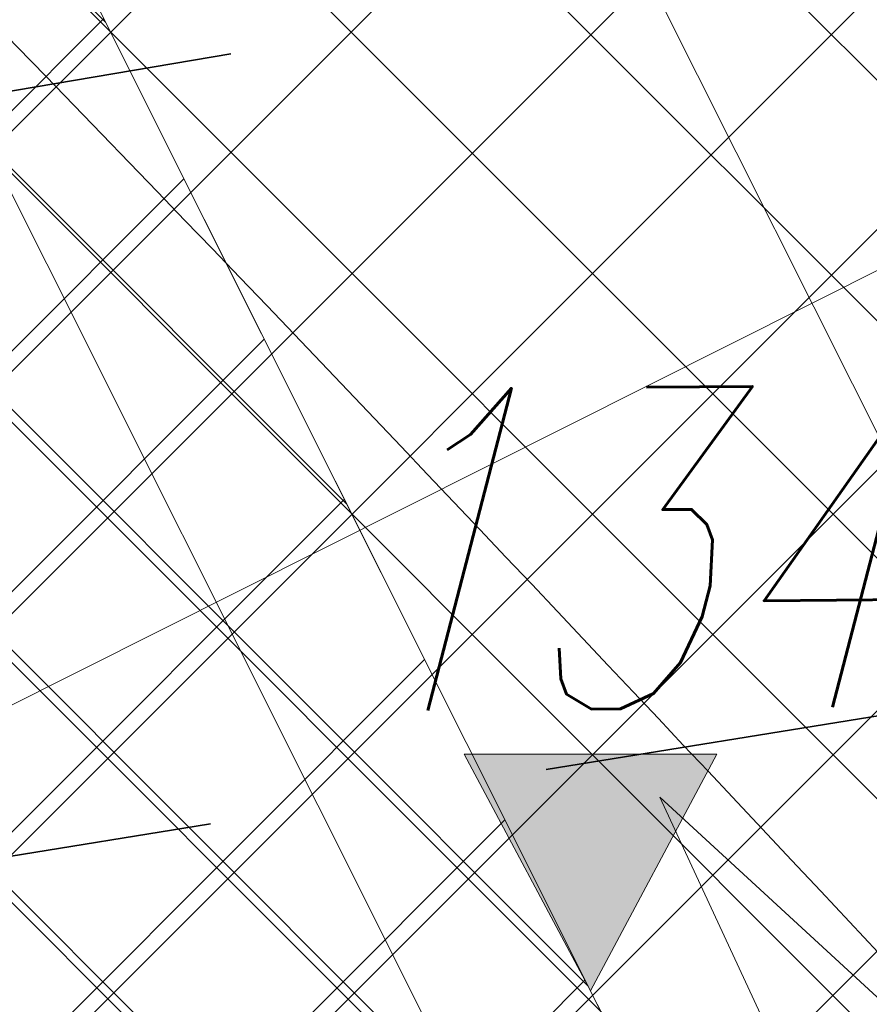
# Model space of a CAD drawing. Header units: metres. Extents: x 7472034 to 8439876, y 5890181 to 5961460.
# Tile 95 of 202: x 8439504.08 to 8439505.67, y 5890389.58 to 5890391.42. Entities that reach past the tile are written whole.
import ezdxf

# ---------------------------------------------------------------- set-up
doc = ezdxf.new("R2010")
doc.units = ezdxf.units.M
doc.header["$MEASUREMENT"] = 0
for name, pattern in [('$0$L218_500', [1, 0.5, -0.5]), ('ACAD_ISO03W100', [30, 12, -18]), ('CENTER', [2, 1.25, -0.25, 0.25, -0.25]), ('DASHDOTX2', [2, 1, -0.5, 0, -0.5]), ('DASHED', [19.049999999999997, 12.7, -6.349999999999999]), ('HIDDEN', [0.375, 0.25, -0.125])]:
    doc.linetypes.add(name, pattern=pattern)
doc.layers.get('0').update_dxf_attribs({"linetype": 'CONTINUOUS', "lineweight": 5})
doc.layers.get('Defpoints').update_dxf_attribs({"linetype": 'CONTINUOUS'})
for name, color, linetype, lineweight in [('### Krawężnik', 6, 'CONTINUOUS', 35), ('### rzędne', 172, 'CONTINUOUS', 35), ('_a_widok', 7, 'CONTINUOUS', 5), ('a___ogony', 7, 'CONTINUOUS', 5), ('a_opisy', 7, 'CONTINUOUS', 18), ('E_Kable_ziemia2', 10, 'DASHED', 35), ('E_Kanal_sterownicze', 10, 'DASHDOTX2', 35), ('KOLOR-OBIEKT', 21, 'CONTINUOUS', 13), ('T_strefa-8', 20, 'ACAD_ISO03W100', 50), ('ZAG-obrys 018 wymiary', 7, 'CONTINUOUS', 18), ('ZAG-OBRYS013', 7, 'CONTINUOUS', 13), ('ZAG-OPIS_020', 7, 'CONTINUOUS', 25)]:
    doc.layers.add(name, color=color, linetype=linetype, lineweight=lineweight)
doc.layers.add('100_rzut_wym_wew', color=7, linetype='CONTINUOUS')
doc.layers.add('2D - Ogólne', color=7, linetype='CONTINUOUS')
doc.layers.add('_IS_NO', color=11, linetype='CONTINUOUS', lineweight=20, plot=False)
doc.styles.add('DIM', font='simplex.shx', dxfattribs={"width": 0.8})
doc.styles.add('RS', font='Romans.shx', dxfattribs={"width": 0.7})
doc.styles.add('style2', font='romans.shx', dxfattribs={"width": 0.7, "oblique": 15})
doc.dimstyles.new('DIM-WEW_500', dxfattribs={"dimscale": 5, "dimtxt": 18, "dimasz": 10, "dimexe": 4, "dimexo": 8, "dimgap": 5, "dimtad": 1, "dimlfac": 0.01, "dimzin": 9, "dimdsep": 46, "dimtxsty": 'DIM', "dimblk": 'ARCHTICK', "dimcen": 5, "dimclrt": 112, "dimadec": 4, "dimazin": 2, "dimtfac": 4, "dimtmove": 0, "dimatfit": 3, "dimldrblk": 'ARCHTICK', "dimfxl": 0, "dimtolj": 1, "dimlwd": 13, "dimarcsym": 0})
pattern_1 = [(45, (967499.202946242, -71042.94610979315), (-0.2245064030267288, 0.2245064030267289), []), (135, (967499.202946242, -71042.94610979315), (-0.2245064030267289, -0.2245064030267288), [])]
pattern_2 = [(45, (967499.2092647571, -71042.97165620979), (-0.2245064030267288, 0.2245064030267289), []), (135, (967499.2092647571, -71042.97165620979), (-0.2245064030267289, -0.2245064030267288), [])]

# ---------------------------------------------------------------- blocks, each defined once
blk = doc.blocks.new('A$C7D7B3C0A')
at = {"layer": '2D - Ogólne', "linetype": 'HIDDEN', "lineweight": 15, "ltscale": 2, "flags": 128}
blk.add_lwpolyline([(1.862645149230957e-09, -2.980232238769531e-08), (3.725290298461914e-09, 9.999999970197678), (15.30000000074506, 9.999999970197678), (15.3000000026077, -2.793967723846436e-08)], close=True, dxfattribs=at)
blk.add_lwpolyline([(1.862645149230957e-09, -2.980232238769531e-08), (3.725290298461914e-09, 9.999999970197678), (15.30000000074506, 9.999999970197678), (15.3000000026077, -2.793967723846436e-08)], close=True, dxfattribs=at)
blk.add_lwpolyline([(1.862645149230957e-09, -2.980232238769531e-08), (3.725290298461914e-09, 9.999999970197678), (15.30000000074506, 9.999999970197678), (15.3000000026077, -2.793967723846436e-08)], close=True, dxfattribs=at)
blk.add_lwpolyline([(1.862645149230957e-09, -2.980232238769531e-08), (3.725290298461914e-09, 9.999999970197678), (15.30000000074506, 9.999999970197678), (15.3000000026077, -2.793967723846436e-08)], close=True, dxfattribs=at)
blk.add_lwpolyline([(1.862645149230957e-09, -2.980232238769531e-08), (3.725290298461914e-09, 9.999999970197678), (15.30000000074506, 9.999999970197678), (15.3000000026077, -2.793967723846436e-08)], close=True, dxfattribs=at)
blk.add_lwpolyline([(1.862645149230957e-09, -2.980232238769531e-08), (3.725290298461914e-09, 9.999999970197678), (15.30000000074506, 9.999999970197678), (15.3000000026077, -2.793967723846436e-08)], close=True, dxfattribs=at)
blk.add_lwpolyline([(1.862645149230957e-09, -2.980232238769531e-08), (3.725290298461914e-09, 9.999999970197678), (15.30000000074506, 9.999999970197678), (15.3000000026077, -2.793967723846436e-08)], close=True, dxfattribs=at)
blk.add_lwpolyline([(1.862645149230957e-09, -2.980232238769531e-08), (3.725290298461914e-09, 9.999999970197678), (15.30000000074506, 9.999999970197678), (15.3000000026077, -2.793967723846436e-08)], close=True, dxfattribs=at)
blk.add_lwpolyline([(1.862645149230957e-09, -2.980232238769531e-08), (3.725290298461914e-09, 9.999999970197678), (15.30000000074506, 9.999999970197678), (15.3000000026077, -2.793967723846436e-08)], close=True, dxfattribs=at)
at = {"layer": '2D - Ogólne', "linetype": 'ByBlock', "lineweight": 15, "ltscale": 2, "flags": 128}
for points in [[(8.127593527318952e-10, -2.991845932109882e-08), (2.794296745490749e-09, 9.999999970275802), (15.3000000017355, 9.999999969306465), (15.3000000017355, -2.701045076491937e-08)], [(0.3000000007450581, 0.2999999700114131), (0.3000000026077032, 9.699999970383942), (15.00000000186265, 9.69999996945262), (15.00000000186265, 0.2999999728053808)]]:
    blk.add_lwpolyline(points, close=True, dxfattribs=at)
blk = doc.blocks.new('_Oblique')
at = {"color": 0, "linetype": 'ByBlock', "lineweight": -2}
blk.add_line((-0.5, -0.5), (0.5, 0.5), dxfattribs=at)
blk = doc.blocks.new('*D74')
at = {"layer": 'Defpoints', "color": 0, "linetype": 'Continuous', "lineweight": 60}
for p in [(8439513.6523426, 5890394.95090656), (8439515.034874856, 5890392.196414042, -6.635853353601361e-07), (8439505.357943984, 5890385.161581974, -6.635853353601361e-07)]:
    blk.add_point(p, dxfattribs=at)
at = {"layer": 'ZAG-obrys 018 wymiary', "color": 0, "linetype": 'Continuous', "lineweight": -2}
for p, q in [((8439514.67600672, 5890392.911406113), (8439513.472908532, 5890395.308402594)), ((8439504.999075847, 5890385.876574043), (8439502.92285878, 5890390.013131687))]:
    blk.add_line(p, q, dxfattribs=at)
at = {"layer": 'ZAG-obrys 018 wymiary', "color": 0, "linetype": 'Continuous', "lineweight": 13}
blk.add_line((8439503.102292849, 5890389.655635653), (8439513.6523426, 5890394.95090656), dxfattribs=at)
at = {"layer": 'ZAG-obrys 018 wymiary', "color": 0, "linetype": 'Continuous', "lineweight": 13, "xscale": 0.3, "yscale": 0.3, "zscale": 0.3}
for p, rotation in [((8439513.6523426, 5890394.95090656), 26.6529462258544), ((8439503.102292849, 5890389.655635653), 206.6529462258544)]:
    blk.add_blockref('_Oblique', p, dxfattribs=dict(at, rotation=rotation))
at = {"layer": 'ZAG-obrys 018 wymiary', "color": 112, "linetype": 'Continuous', "lineweight": 25, "insert": (8439507.694868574, 5890392.632072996), "char_height": 0.8, "attachment_point": 5, "rotation": 26.652946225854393, "style": 'RS'}
blk.add_mtext('\\A1;11.8', dxfattribs=at)
blk = doc.blocks.new('_ArchTick')
at = {"layer": '100_rzut_wym_wew', "color": 0, "linetype": 'Continuous', "const_width": 0.15}
blk.add_lwpolyline([(-0.5, -0.5), (0.5, 0.5)], dxfattribs=at)
blk = doc.blocks.new('*D76')
at = {"layer": 'Defpoints', "color": 0, "linetype": 'Continuous', "lineweight": 60}
for p in [(8439504.5437122, 5890392.911758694), (8439500.275404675, 5890390.769413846), (8439503.451551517, 5890385.091044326)]:
    blk.add_point(p, dxfattribs=at)
at = {"layer": 'ZAG-obrys 018 wymiary', "color": 0, "linetype": 'Continuous', "lineweight": -2}
for p, q in [((8439500.990396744, 5890391.128281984), (8439504.901208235, 5890393.091192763)), ((8439504.166543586, 5890385.449912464), (8439507.816903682, 5890387.282097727))]:
    blk.add_line(p, q, dxfattribs=at)
at = {"layer": 'ZAG-obrys 018 wymiary', "color": 0, "linetype": 'Continuous', "lineweight": 13}
blk.add_line((8439507.459407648, 5890387.102663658), (8439504.5437122, 5890392.911758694), dxfattribs=at)
at = {"layer": 'ZAG-obrys 018 wymiary', "color": 0, "linetype": 'Continuous', "lineweight": 13, "xscale": 0.3, "yscale": 0.3, "zscale": 0.3}
for p, rotation in [((8439504.5437122, 5890392.911758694), 116.652946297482), ((8439507.459407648, 5890387.102663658), 296.6529462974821)]:
    blk.add_blockref('_Oblique', p, dxfattribs=dict(at, rotation=rotation))
at = {"layer": 'ZAG-obrys 018 wymiary', "color": 112, "linetype": 'Continuous', "lineweight": 25, "insert": (8439506.537803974, 5890390.27636228), "char_height": 0.8, "attachment_point": 5, "rotation": 296.652946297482, "style": 'RS'}
blk.add_mtext('\\A1;6.5', dxfattribs=at)
blk = doc.blocks.new('*D80')
at = {"layer": 'Defpoints', "color": 0, "linetype": 'Continuous', "lineweight": 60}
for p in [(8439499.288762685, 5890395.196211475), (8439510.439764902, 5890383.669162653), (8439506.139698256, 5890381.515762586)]:
    blk.add_point(p, dxfattribs=at)
at = {"layer": 'ZAG-obrys 018 wymiary', "color": 0, "linetype": 'Continuous', "lineweight": -2}
for p, q in [((8439500.004080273, 5890395.554430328), (8439503.946488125, 5890397.528720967)), ((8439506.855015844, 5890381.87398144), (8439510.797423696, 5890383.84827208))]:
    blk.add_line(p, q, dxfattribs=at)
at = {"layer": 'ZAG-obrys 018 wymiary', "color": 0, "linetype": 'Continuous', "lineweight": 13}
blk.add_line((8439503.588829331, 5890397.349611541), (8439510.439764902, 5890383.669162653), dxfattribs=at)
at = {"layer": 'ZAG-obrys 018 wymiary', "color": 0, "linetype": 'Continuous', "lineweight": 13, "xscale": 0.3, "yscale": 0.3, "zscale": 0.3}
for p, rotation in [((8439503.588829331, 5890397.349611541), 116.6009277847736), ((8439510.439764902, 5890383.669162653), 296.6009277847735)]:
    blk.add_blockref('_Oblique', p, dxfattribs=dict(at, rotation=rotation))
at = {"layer": 'ZAG-obrys 018 wymiary', "color": 112, "linetype": 'Continuous', "lineweight": 25, "insert": (8439508.246278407, 5890389.389239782), "char_height": 0.8, "attachment_point": 5, "rotation": 296.6009277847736, "style": 'RS'}
blk.add_mtext('\\A1;15.3', dxfattribs=at)
blk = doc.blocks.new('*D60')
at = {"layer": 'Defpoints', "color": 0, "linetype": 'Continuous', "lineweight": 60}
for p in [(8439503.84000523, 5890394.328112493), (8439498.216184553, 5890391.533605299), (8439498.928597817, 5890390.099905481)]:
    blk.add_point(p, dxfattribs=at)
at = {"layer": 'ZAG-obrys 018 wymiary', "color": 0, "linetype": 'Continuous', "lineweight": -2}
for p, q in [((8439499.362340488, 5890392.10313644), (8439504.198218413, 5890394.506110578)), ((8439500.074753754, 5890390.669436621), (8439504.910631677, 5890393.07241076))]:
    blk.add_line(p, q, dxfattribs=at)
at = {"layer": 'ZAG-obrys 018 wymiary', "color": 0, "linetype": 'Continuous', "lineweight": 13}
blk.add_line((8439504.552418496, 5890392.894412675), (8439503.84000523, 5890394.328112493), dxfattribs=at)
at = {"layer": 'ZAG-obrys 018 wymiary', "color": 0, "linetype": 'Continuous', "lineweight": 13, "xscale": 0.3, "yscale": 0.3, "zscale": 0.3}
for p, rotation in [((8439503.84000523, 5890394.328112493), 116.4230323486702), ((8439504.552418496, 5890392.894412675), 296.4230323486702)]:
    blk.add_blockref('_Oblique', p, dxfattribs=dict(at, rotation=rotation))
at = {"layer": 'ZAG-obrys 018 wymiary', "color": 112, "linetype": 'Continuous', "lineweight": 25, "insert": (8439504.733531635, 5890393.878259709), "char_height": 0.8, "attachment_point": 5, "rotation": 296.42303234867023, "style": 'RS'}
blk.add_mtext('\\A1;1.6', dxfattribs=at)
blk = doc.blocks.new('A$C5FF37710')
at = {"layer": '### rzędne', "color": 0, "lineweight": 13, "elevation": -6.635853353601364e-07, "flags": 128}
blk.add_lwpolyline([(57.11456495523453, 18.01244052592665), (55.57757643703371, 21.32522834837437), (56.38885475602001, 20.57889350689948)], dxfattribs=at)
blk = doc.blocks.new('Elektryk_v3')
at = {"layer": 'E_Kable_ziemia2', "ltscale": 0.1}
blk.add_lwpolyline([(8.019747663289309, -62.25693038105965), (-8.604092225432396, -64.9491705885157), (-10.33296269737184, -63.14058435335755)], dxfattribs=at)
at = {"layer": 'E_Kanal_sterownicze'}
blk.add_lwpolyline([(7.317663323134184, -60.84954797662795), (-12.38507829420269, -64.18319043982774)], dxfattribs=at)
blk = doc.blocks.new('*D116')
at = {"layer": 'Defpoints', "color": 0, "linetype": 'Continuous', "lineweight": 60}
for p in [(8439517.568047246, 5890393.824416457, 2.493151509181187e-06), (8439518.049276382, 5890392.871238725), (8439504.35749544, 5890387.154828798, 6.635853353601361e-07)]:
    blk.add_point(p, dxfattribs=at)
at = {"layer": 'ZAG-obrys 018 wymiary', "color": 0, "linetype": 'Continuous', "lineweight": -2}
for p, q in [((8439517.928596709, 5890393.110270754), (8439518.229551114, 5890392.514165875)), ((8439504.718044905, 5890386.440683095), (8439505.018999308, 5890385.844578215))]:
    blk.add_line(p, q, dxfattribs=at)
at = {"layer": 'ZAG-obrys 018 wymiary', "color": 0, "linetype": 'Continuous', "lineweight": 13}
blk.add_line((8439504.838724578, 5890386.201651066), (8439518.049276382, 5890392.871238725), dxfattribs=at)
at = {"layer": 'ZAG-obrys 018 wymiary', "color": 0, "linetype": 'Continuous', "lineweight": 13, "xscale": 0.3, "yscale": 0.3, "zscale": 0.3}
for p, rotation in [((8439518.049276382, 5890392.871238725), 26.78775874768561), ((8439504.838724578, 5890386.201651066), 206.7877587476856)]:
    blk.add_blockref('_Oblique', p, dxfattribs=dict(at, rotation=rotation))
at = {"layer": 'ZAG-obrys 018 wymiary', "color": 112, "linetype": 'Continuous', "lineweight": 25, "insert": (8439511.173588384, 5890390.072054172), "char_height": 0.8, "attachment_point": 5, "rotation": 26.78775874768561, "style": 'RS'}
blk.add_mtext('\\A1;14.8', dxfattribs=at)
blk = doc.blocks.new('*D147')
at = {"layer": 'Defpoints', "color": 0, "linetype": 'Continuous', "lineweight": 60}
for p in [(8439518.474641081, 5890392.018161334, 2.493151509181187e-06), (8439518.617921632, 5890391.73269587), (8439504.104791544, 5890384.805660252)]:
    blk.add_point(p, dxfattribs=at)
at = {"layer": 'ZAG-obrys 018 wymiary', "color": 0, "linetype": 'Continuous', "lineweight": 13}
blk.add_line((8439504.248072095, 5890384.520194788), (8439518.617921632, 5890391.73269587), dxfattribs=at)
at = {"layer": 'ZAG-obrys 018 wymiary', "color": 0, "linetype": 'Continuous', "lineweight": -2}
for p, q in [((8439518.617921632, 5890391.73269587), (8439518.797355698, 5890391.375199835)), ((8439504.248072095, 5890384.520194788), (8439504.427506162, 5890384.162698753))]:
    blk.add_line(p, q, dxfattribs=at)
at = {"layer": 'ZAG-obrys 018 wymiary', "color": 0, "linetype": 'Continuous', "lineweight": 13, "xscale": 0.3, "yscale": 0.3, "zscale": 0.3}
for p, rotation in [((8439518.617921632, 5890391.73269587), 26.65294594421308), ((8439504.248072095, 5890384.520194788), 206.6529459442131)]:
    blk.add_blockref('_Oblique', p, dxfattribs=dict(at, rotation=rotation))
at = {"layer": 'ZAG-obrys 018 wymiary', "color": 112, "linetype": 'Continuous', "lineweight": 25, "insert": (8439511.163845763, 5890388.662689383), "char_height": 0.8, "attachment_point": 5, "rotation": 26.652945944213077, "style": 'RS'}
blk.add_mtext('\\A1;16.1', dxfattribs=at)
blk = doc.blocks.new('A$C1D2679FE')
at = {"layer": 'KOLOR-OBIEKT', "lineweight": 9, "ltscale": 200}
h = blk.add_hatch(dxfattribs=at)
h.set_pattern_fill('ANSI37', color=253, scale=0.1, angle=16)
h.set_pattern_definition([(61, (-7471780.020262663, -5961378.212846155), (-0.2776917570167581, 0.153927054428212), []), (151, (-7471780.020262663, -5961378.212846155), (-0.153927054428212, -0.2776917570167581), [])])
edge = h.paths.add_edge_path()
edge.add_line((196.975401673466, 33.54016214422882), (192.3495923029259, 34.13512154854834))
edge.add_line((192.3495923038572, 34.13512154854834), (187.7176397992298, 34.7308710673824))
edge.add_line((187.7176398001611, 34.7308710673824), (178.5077782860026, 36.15998750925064))
edge.add_line((178.5077782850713, 36.15998750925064), (176.6601969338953, 36.5026140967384))
edge.add_arc((181.3685569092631, 38.18527459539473), 5.000000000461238, 199.6657310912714, 261.1796204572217)
edge.add_line((180.6018702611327, 33.24440507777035), (187.358021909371, 32.19603671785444))
edge.add_line((187.3580219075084, 32.19603671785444), (192.0230219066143, 31.59603671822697))
edge.add_line((192.0230219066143, 31.59603671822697), (196.6880219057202, 30.9960367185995))
edge.add_line((196.6880219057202, 30.9960367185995), (201.9780219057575, 30.48103671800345))
edge.add_line((201.9780219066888, 30.48103671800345), (207.2680219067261, 29.96603671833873))
edge.add_line((207.2680219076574, 29.96603671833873), (216.468021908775, 29.35603671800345))
edge.add_line((216.4680219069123, 29.35603671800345), (221.8830219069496, 29.11103671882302))
edge.add_line((221.8830219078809, 29.11103671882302), (227.2980219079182, 28.86603671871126))
edge.add_line((227.2980219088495, 28.86603671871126), (233.718021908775, 28.60103671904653))
edge.add_line((233.7180219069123, 28.60103671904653), (240.1380219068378, 28.33603671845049))
edge.add_line((240.1380219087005, 28.33603671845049), (245.3280219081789, 28.076036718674))
edge.add_line((245.3280219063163, 28.076036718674), (246.1380219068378, 28.00603671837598))
edge.add_line((246.1380219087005, 28.00603671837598), (248.4280219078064, 27.98603671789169))
edge.add_line((248.4280219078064, 27.98603671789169), (251.4080219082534, 28.33603671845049))
edge.add_line((251.4080219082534, 28.33603671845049), (255.3380219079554, 29.13603671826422))
edge.add_line((255.3380219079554, 29.13603671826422), (258.1480219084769, 30.35603671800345))
edge.add_line((258.1480219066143, 30.35603671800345), (260.6280219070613, 32.076036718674))
edge.add_line((260.6280219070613, 32.076036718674), (262.7080219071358, 34.29603671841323))
edge.add_line((262.7080219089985, 34.29603671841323), (264.3880219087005, 36.826036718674))
edge.add_line((264.3880219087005, 36.826036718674), (265.608021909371, 39.59603671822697))
edge.add_line((265.6080219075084, 39.59603671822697), (266.4080219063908, 42.53603671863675))
edge.add_line((266.4080219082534, 42.53603671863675), (266.6380219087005, 45.60603671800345))
edge.add_line((266.6380219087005, 45.60603671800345), (266.3380219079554, 48.59603671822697))
edge.add_line((266.3380219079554, 48.59603671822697), (265.628021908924, 51.53603671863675))
edge.add_line((265.6280219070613, 51.53603671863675), (264.5280219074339, 54.28603671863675))
edge.add_line((264.5280219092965, 54.28603671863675), (263.3880219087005, 57.11603671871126))
edge.add_line((263.3880219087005, 57.11603671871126), (262.5430219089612, 59.47103671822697))
edge.add_line((262.5430219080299, 59.47103671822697), (261.6980219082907, 61.826036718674))
edge.add_line((261.6980219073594, 61.826036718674), (260.5980219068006, 65.15103671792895))
edge.add_line((260.5980219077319, 65.15103671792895), (259.4980219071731, 68.47603671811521))
edge.add_line((259.4980219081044, 68.47603671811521), (257.3916487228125, 67.77919145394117))
edge.add_line((257.3916487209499, 67.77919145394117), (258.1675714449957, 64.34697791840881))
edge.add_line((258.167571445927, 64.34697791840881), (259.2776264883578, 60.99158426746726))
edge.add_line((259.2776264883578, 60.99158426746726), (260.1334384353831, 58.60645156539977))
edge.add_line((260.1334384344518, 58.60645156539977), (260.9950570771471, 56.20513570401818))
edge.add_line((260.9950570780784, 56.20513570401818), (262.1522789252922, 53.33238322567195))
edge.add_line((262.1522789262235, 53.33238322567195), (263.1827648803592, 50.75616833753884))
edge.add_line((263.1827648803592, 50.75616833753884), (263.8083402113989, 48.16575780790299))
edge.add_line((263.8083402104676, 48.16575780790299), (264.0684198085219, 45.57363114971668))
edge.add_line((264.0684198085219, 45.57363114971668), (263.8734869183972, 42.97170083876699))
edge.add_line((263.8734869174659, 42.97170083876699), (263.1880731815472, 40.45280535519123))
edge.add_line((263.1880731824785, 40.45280535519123), (262.1337886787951, 38.05906103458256))
edge.add_line((262.1337886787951, 38.05906103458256), (260.6936748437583, 35.89031817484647))
edge.add_line((260.6936748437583, 35.89031817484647), (258.9457271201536, 34.02472012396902))
edge.add_line((258.9457271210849, 34.02472012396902), (256.8967191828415, 32.60363397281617))
edge.add_line((256.8967191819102, 32.60363397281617), (254.5645412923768, 31.59108698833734))
edge.add_line((254.5645412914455, 31.59108698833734), (251.0026761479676, 30.86602538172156))
edge.add_line((251.0026761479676, 30.86602538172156), (248.2893446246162, 30.54734550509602))
edge.add_line((248.2893446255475, 30.54734550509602), (246.2595893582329, 30.56507262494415))
edge.add_line((246.2595893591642, 30.56507262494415), (245.5023283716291, 30.63051493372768))
edge.add_line((245.5023283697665, 30.63051493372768), (240.2548571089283, 30.89339403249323))
edge.add_line((240.2548571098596, 30.89339403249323), (233.8236017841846, 31.1588586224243))
edge.add_line((233.8236017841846, 31.1588586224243), (227.4086662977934, 31.42364957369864))
edge.add_line((227.4086662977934, 31.42364957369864), (221.9987299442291, 31.66842047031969))
edge.add_line((221.9987299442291, 31.66842047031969), (217.4544723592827, 31.90290945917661))
edge.add_line((217.4544723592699, 31.90290945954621), (217.0910134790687, 31.92589690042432))
edge.add_line((217.0910134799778, 31.92589689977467), (214.8768218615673, 32.06593639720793))
edge.add_line((214.876821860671, 32.06593639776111), (207.0033997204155, 32.56390146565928))
edge.add_line((207.0033997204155, 32.56390146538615), (202.2260741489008, 33.02899081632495))
edge.add_line((202.2260741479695, 33.02899081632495), (196.975401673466, 33.54016214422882))
blk = doc.blocks.new('23123')
at = {"layer": 'a_opisy', "linetype": '$0$L218_500'}
blk.add_hatch(color=250, dxfattribs=at).paths.add_polyline_path([(8443019.232991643, 5888878.045012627), (8443018.761079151, 5888878.045012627), (8443018.28916666, 5888878.045012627), (8443018.761079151, 5888877.16129482)])
at = {"layer": 'a_opisy', "color": 250, "linetype": 'CENTER'}
for points in [[(8443018.28916666, 5888878.045012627), (8443018.761079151, 5888878.045012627)], [(8443019.232991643, 5888878.045012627), (8443018.761079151, 5888877.16129482), (8443018.28916666, 5888878.045012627)], [(8443018.28916666, 5888878.045012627), (8443018.761079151, 5888877.16129482), (8443019.232991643, 5888878.045012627)], [(8443019.232991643, 5888878.045012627), (8443018.761079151, 5888878.045012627)]]:
    blk.add_lwpolyline(points, dxfattribs=at)
blk = doc.blocks.new('A$C2C426404')
at = {"layer": '_IS_NO'}
for points, knots in [([(79.78853077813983, 19.36674957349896), (76.35759393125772, 21.05647175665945), (73.54314721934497, 23.24973176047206), (68.81112178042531, 29.5542766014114), (62.94352867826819, 33.40072623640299), (60.85999413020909, 35.33807434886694), (60.85999381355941, 35.3380749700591)], [0, 0, 0, 0, 2.176379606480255, 10.04614516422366, 21.98881238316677, 21.98881468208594, 21.98881468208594, 21.98881468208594, 21.98881468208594]), ([(50.6228041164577, 30.56321178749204, 1.829566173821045e-06), (53.11749188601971, 30.21319374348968), (56.38514522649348, 30.67444155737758), (60.99540497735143, 30.04553546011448), (68.19327101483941, 22.54355850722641, -2.469325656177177e-08), (70.8769634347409, 19.46133922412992, 5.150448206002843e-09), (74.71212187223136, 14.31917844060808, -1.219795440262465e-09), (78.88802252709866, 13.86142715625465), (82.75564656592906, 12.70757211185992)], [0, 0, 0, 0, 7.578698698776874, 9.67195365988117, 16.27655537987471, 24.33370670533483, 30.35915105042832, 36.79354326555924, 36.79354326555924, 36.79354326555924, 36.79354326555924])]:
    blk.add_open_spline(points, degree=3, knots=knots, dxfattribs=at)
at = {"layer": '_IS_NO', "ltscale": 0.1}
for points, knots in [([(81.48853297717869, 15.975331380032), (78.87586907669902, 16.84686399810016), (76.26450027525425, 17.78992713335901), (72.03847445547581, 21.67736706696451), (65.0990158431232, 30.09408769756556), (58.79946133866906, 33.34467344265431), (58.26247850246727, 34.11525447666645)], [0, 0, 0, 0, 1.278992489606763, 7.78914044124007, 15.74750070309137, 27.64022902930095, 27.64022902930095, 27.64022902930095, 27.64022902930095]), ([(55.69703794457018, 26.44192530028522, 8.07171421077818e-08), (60.47702913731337, 24.37489471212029, 4.118097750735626e-07), (65.41527824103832, 21.38608461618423, 8.932878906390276e-07), (68.42167646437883, 18.98607052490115, -1.681326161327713e-07), (71.60992970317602, 12.73766223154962), (75.29265419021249, 11.98629271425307, 1.662301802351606e-08), (79.75433884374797, 11.20084950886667)], [13.0881689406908, 13.0881689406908, 13.0881689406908, 13.0881689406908, 21.71831455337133, 28.5577747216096, 34.1003045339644, 40.71973107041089, 40.71973107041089, 40.71973107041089, 40.71973107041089])]:
    blk.add_open_spline(points, degree=3, knots=knots, dxfattribs=at)
at = {"layer": '### rzędne', "color": 0, "linetype": '$0$L218_500', "lineweight": 25, "xscale": 0.5, "yscale": 0.5, "zscale": 0.5}
blk.add_blockref('23123', (-4221442.968561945, -2944414.859385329), dxfattribs=at)
at = {"layer": '### rzędne', "color": 0, "linetype": 'CENTER', "lineweight": 25, "insert": (65.90547968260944, 24.84348786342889), "char_height": 0.6, "attachment_point": 1, "rotation": 0.4319074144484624, "style": 'style2'}
blk.add_mtext('134,16', dxfattribs=at)

msp = doc.modelspace()

# ---------------------------------------------------------------- hatches: boundary and pattern name
at = {"layer": 'KOLOR-OBIEKT', "lineweight": 9}
h = msp.add_hatch(dxfattribs=at)
h.set_pattern_fill('ANSI37', color=73, scale=0.1)
h.set_pattern_definition(pattern_2)
edge = h.paths.add_edge_path()
edge.add_arc((8439443.60123986, 5890379.17988472), 6.652831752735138, 296.7043321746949, 335.0331150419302)
edge.add_arc((8439476.194075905, 5890367.917634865), 27.87464989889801, 155.1393615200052, 162.3446315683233, ccw=False)
edge.add_arc((8439457.399943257, 5890376.211109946), 7.345078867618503, 127.98309878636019, 152.2023641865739, ccw=False)
edge.add_arc((8439457.741930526, 5890376.488713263), 7.349948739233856, 107.1989600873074, 131.4182254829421, ccw=False)
edge.add_line((8439455.568618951, 5890383.509999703), (8439473.898437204, 5890392.710084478))
edge.add_arc((8439481.742870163, 5890376.384611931), 18.11232128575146, 99.26977735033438, 115.6644084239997, ccw=False)
edge.add_line((8439478.825278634, 5890394.260401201), (8439481.377171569, 5890394.321440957))
edge.add_arc((8439482.909595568, 5890377.390082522), 17.00056533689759, 88.22393661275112, 95.17163768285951, ccw=False)
edge.add_arc((8439482.561499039, 5890405.235869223), 10.88860248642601, 274.6092070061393, 298.9976789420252)
edge.add_arc((8443006.923870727, 5883371.657126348), 7856.29059094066, 116.59181359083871, 116.61107962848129, ccw=False)
edge.add_arc((8439465.895823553, 5890431.340313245), 42.15757971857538, 305.2087751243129, 306.7865132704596)
edge.add_arc((8439488.80074795, 5890400.283338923), 3.577668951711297, 310.8590814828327, 340.7280968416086)
edge.add_line((8439492.177934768, 5890399.102523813), (8439493.275267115, 5890403.980640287))
edge.add_line((8439493.275267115, 5890403.980640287), (8439502.266345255, 5890408.28072203))
edge.add_line((8439502.266345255, 5890408.28072203), (8439504.844191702, 5890407.694009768))
edge.add_line((8439504.844191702, 5890407.694009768), (8439506.125281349, 5890405.329609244))
edge.add_arc((8439507.019670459, 5890405.776898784), 0.9999999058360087, 206.5699188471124, 283.6833393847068)
edge.add_line((8439507.256226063, 5890404.805280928), (8439511.624560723, 5890406.970734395))
edge.add_line((8439511.624560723, 5890406.970734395), (8439511.39896348, 5890407.420225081))
edge.add_line((8439511.39896348, 5890407.420225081), (8439510.561982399, 5890407.017405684))
edge.add_line((8439510.561982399, 5890407.017405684), (8439509.330427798, 5890409.481424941))
edge.add_line((8439509.330427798, 5890409.481424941), (8439512.635426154, 5890411.138401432))
edge.add_line((8439512.635426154, 5890411.138401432), (8439512.638568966, 5890411.136467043))
edge.add_line((8439512.638568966, 5890411.136467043), (8439515.998443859, 5890412.829496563))
edge.add_line((8439515.998443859, 5890412.829496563), (8439517.239018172, 5890410.325621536))
edge.add_line((8439517.239018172, 5890410.325621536), (8439513.919446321, 5890408.633274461))
edge.add_line((8439513.919446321, 5890408.633274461), (8439514.091312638, 5890408.235941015))
edge.add_line((8439514.091312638, 5890408.235941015), (8439518.839102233, 5890410.604261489))
edge.add_line((8439518.839102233, 5890410.604261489), (8439518.585943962, 5890412.843737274))
edge.add_line((8439518.585943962, 5890412.843737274), (8439518.274555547, 5890413.628049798))
edge.add_line((8439518.274555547, 5890413.628049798), (8439517.839658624, 5890414.494365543))
edge.add_line((8439517.839658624, 5890414.494365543), (8439524.310164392, 5890417.742607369))
edge.add_line((8439524.310164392, 5890417.742607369), (8439525.122207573, 5890416.124990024))
edge.add_line((8439525.122207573, 5890416.124990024), (8439526.840645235, 5890414.670893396))
edge.add_line((8439526.840645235, 5890414.670893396), (8439527.244697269, 5890414.489695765))
edge.add_arc((8439552.769967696, 5890317.570311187), 100.2242811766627, 102.79246926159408, 104.75471345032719, ccw=False)
edge.add_arc((8439529.321881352, 5890420.105147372), 4.960037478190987, 284.6730648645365, 320.3902958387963)
edge.add_arc((8435016.013859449, 5889290.11735932), 4655.555010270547, 14.00691021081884, 14.04831962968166)
edge.add_line((8439532.327549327, 5890420.207226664), (8439525.877549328, 5890423.127226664))
edge.add_line((8439525.877549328, 5890423.127226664), (8439431.028022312, 5890376.803268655))
edge.add_line((8439431.028022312, 5890376.803268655), (8439435.479127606, 5890375.417226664))
edge.add_line((8439435.479127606, 5890375.417226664), (8439446.590932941, 5890373.236661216))
edge = h.paths.add_edge_path()
edge.add_arc((8439530.228804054, 5890405.916425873), 3.001836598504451, 99.44813666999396, 208.2631515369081)
edge.add_line((8439527.5848402, 5890404.494990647), (8439533.209264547, 5890393.206690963))
edge.add_line((8439533.209264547, 5890393.206690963), (8439519.17443581, 5890386.185049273))
edge.add_line((8439519.17443581, 5890386.185049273), (8439523.57812012, 5890377.411604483))
edge.add_line((8439523.57812012, 5890377.411604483), (8439517.455507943, 5890374.324033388))
edge.add_line((8439517.455507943, 5890374.324033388), (8439517.445860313, 5890374.319191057))
edge.add_line((8439517.445860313, 5890374.319191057), (8439517.33905848, 5890374.265585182))
edge.add_line((8439517.33905848, 5890374.265585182), (8439516.815779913, 5890375.308140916))
edge.add_line((8439516.815779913, 5890375.308140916), (8439511.370501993, 5890372.574998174))
edge.add_line((8439511.370501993, 5890372.574998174), (8439511.888417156, 5890371.529804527))
edge.add_line((8439511.888417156, 5890371.529804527), (8439506.425671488, 5890368.787948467))
edge.add_line((8439506.425671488, 5890368.787948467), (8439505.890341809, 5890369.841556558))
edge.add_line((8439505.890341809, 5890369.841556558), (8439505.8884594, 5890369.869391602))
edge.add_line((8439505.8884594, 5890369.869391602), (8439500.283276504, 5890366.97762632))
edge.add_line((8439500.283276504, 5890366.97762632), (8439519.478066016, 5890366.160130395))
edge.add_line((8439519.478066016, 5890366.160130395), (8439542.767549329, 5890378.417226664))
edge.add_line((8439542.767549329, 5890378.417226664), (8439538.675788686, 5890394.802262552))
edge.add_line((8439538.675788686, 5890394.802262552), (8439537.066416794, 5890401.238139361))
edge.add_line((8439537.066416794, 5890401.238139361), (8439535.557306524, 5890407.69906358))
edge.add_arc((8439531.145391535, 5890400.872499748), 8.128158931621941, 57.12596579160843, 99.98506404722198)
edge = h.paths.add_edge_path()
edge.add_line((8439470.194509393, 5890384.137651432), (8439461.355169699, 5890379.697090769))
edge.add_line((8439461.355169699, 5890379.697090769), (8439460.080861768, 5890379.068371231))
edge.add_line((8439460.080861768, 5890379.068371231), (8439457.869254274, 5890377.642639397))
edge.add_arc((8439460.609507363, 5890373.444653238), 5.013190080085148, 123.1346622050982, 204.022759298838)
edge.add_line((8439456.030540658, 5890371.403786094), (8439459.447549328, 5890370.707226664))
edge.add_line((8439459.447549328, 5890370.707226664), (8439480.497107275, 5890367.736747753))
edge.add_line((8439480.497107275, 5890367.736747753), (8439497.963342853, 5890367.082590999))
edge.add_line((8439497.963342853, 5890367.082590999), (8439496.62020549, 5890369.722641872))
edge.add_line((8439496.62020549, 5890369.722641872), (8439494.91788047, 5890373.087302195))
edge.add_arc((8439489.468037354, 5890366.363615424), 8.654984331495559, 50.97371617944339, 58.22889977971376)
edge.add_line((8439494.025120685, 5890373.721722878), (8439490.036071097, 5890376.575637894))
edge.add_line((8439490.036071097, 5890376.575637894), (8439489.954459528, 5890375.592465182))
edge.add_line((8439489.954459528, 5890375.592465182), (8439490.917133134, 5890375.538648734))
edge.add_line((8439490.917133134, 5890375.538648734), (8439490.678913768, 5890371.956837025))
edge.add_line((8439490.678913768, 5890371.956837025), (8439482.55041443, 5890372.440399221))
edge.add_line((8439482.55041443, 5890372.440399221), (8439482.851718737, 5890376.020734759))
edge.add_line((8439482.851718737, 5890376.020734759), (8439487.354100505, 5890375.749064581))
edge.add_line((8439487.354100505, 5890375.749064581), (8439487.521080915, 5890378.34061919))
edge.add_line((8439487.521080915, 5890378.34061919), (8439481.803471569, 5890382.401025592))
edge.add_arc((8439487.942466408, 5890392.088814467), 11.46911116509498, 231.6002274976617, 237.6382272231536, ccw=False)
edge.add_line((8439480.818489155, 5890383.100518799), (8439480.351152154, 5890383.41057529))
edge.add_line((8439480.351152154, 5890383.41057529), (8439479.210044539, 5890382.939428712))
edge.add_line((8439479.210044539, 5890382.939428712), (8439480.412913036, 5890383.399613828))
edge.add_arc((8439474.682487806, 5890375.167564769), 10.03017472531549, 55.15777404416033, 116.5800473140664)
h.paths.add_polyline_path([(8439461.898919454, 5890370.792156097), (8439462.257176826, 5890373.552492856)], flags=16)
h = msp.add_hatch(dxfattribs=at)
h.set_pattern_fill('ANSI37', color=253, scale=0.1)
h.set_pattern_definition(pattern_2)
edge = h.paths.add_edge_path()
edge.add_arc((8439529.163071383, 5890420.279666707), 5.193757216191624, 276.50229096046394, 320.0240354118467, ccw=False)
edge.add_line((8439529.751227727, 5890415.119319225), (8439525.812744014, 5890414.153171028))
edge.add_line((8439525.812744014, 5890414.153171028), (8439519.208160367, 5890410.804184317))
edge.add_line((8439519.208160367, 5890410.804184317), (8439517.988028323, 5890410.126512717))
edge.add_line((8439517.988028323, 5890410.126512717), (8439514.091312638, 5890408.235941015))
edge.add_line((8439514.091312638, 5890408.235941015), (8439511.613697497, 5890406.992378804))
edge.add_line((8439511.613697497, 5890406.992378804), (8439509.258949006, 5890405.810485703))
edge.add_line((8439509.258949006, 5890405.810485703), (8439507.371756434, 5890404.83508177))
edge.add_arc((8439506.940777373, 5890405.737469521), 1.000023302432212, 206.5712342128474, 295.5290722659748, ccw=False)
edge.add_line((8439506.046377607, 5890405.290148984), (8439504.844186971, 5890407.693988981))
edge.add_line((8439504.844186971, 5890407.693988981), (8439502.261629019, 5890408.281795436))
edge.add_line((8439502.261629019, 5890408.281795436), (8439499.350132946, 5890407.011538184))
edge.add_line((8439499.350132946, 5890407.011538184), (8439493.30510976, 5890403.995621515))
edge.add_line((8439493.30510976, 5890403.995621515), (8439492.177918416, 5890399.102451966))
edge.add_arc((8439488.801253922, 5890400.282879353), 3.577047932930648, 293.05521913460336, 340.73119789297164, ccw=False)
edge.add_line((8439490.202090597, 5890396.991537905), (8439487.801423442, 5890395.78932472))
edge.add_arc((8439482.51122255, 5890404.317896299), 10.03607286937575, 278.1216072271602, 301.8109775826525, ccw=False)
edge.add_line((8439483.9290645, 5890394.382480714), (8439478.825278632, 5890394.260401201))
edge.add_arc((8439481.742870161, 5890376.384611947), 18.11232126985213, 99.26977735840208, 115.6644084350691)
edge.add_line((8439473.898437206, 5890392.710084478), (8439455.537130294, 5890383.494194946))
edge.add_arc((8439458.368862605, 5890375.380272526), 8.593860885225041, 109.2388197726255, 150.5606865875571)
edge.add_line((8439450.884668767, 5890379.604167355), (8439456.921008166, 5890377.849276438))
edge.add_line((8439456.921008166, 5890377.849276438), (8439458.055979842, 5890377.519316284))
edge.add_arc((8439462.056345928, 5890374.376166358), 5.087466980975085, 112.4172144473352, 141.842727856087, ccw=False)
edge.add_line((8439460.116249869, 5890379.079181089), (8439470.201913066, 5890384.141371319))
edge.add_arc((8439474.670732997, 5890375.058466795), 10.12272227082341, 52.60385305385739, 116.19734301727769, ccw=False)
edge.add_line((8439480.818489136, 5890383.100518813), (8439494.035062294, 5890373.735722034))
edge.add_arc((8439499.404929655, 5890380.165137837), 8.376924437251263, 230.1312663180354, 239.1071883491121)
edge.add_arc((8439492.046879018, 5890368.073539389), 5.778072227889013, 28.405105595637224, 58.05675779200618, ccw=False)
edge.add_line((8439497.129307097, 5890370.822183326), (8439498.920012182, 5890367.249241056))
edge.add_line((8439498.920012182, 5890367.249241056), (8439502.137476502, 5890368.864147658))
edge.add_line((8439502.137476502, 5890368.864147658), (8439500.881438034, 5890371.366619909))
edge.add_arc((8439501.41146424, 5890371.651481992), 0.6017260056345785, 32.69127385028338, 208.2557647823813, ccw=False)
edge.add_line((8439501.917872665, 5890371.97648152), (8439503.213570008, 5890369.395299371))
edge.add_line((8439503.213570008, 5890369.395299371), (8439521.788261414, 5890378.745992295))
edge.add_line((8439521.788261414, 5890378.745992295), (8439512.863585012, 5890396.520876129))
edge.add_arc((8439515.497668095, 5890397.863594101), 2.956566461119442, 115.92003145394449, 207.0101116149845, ccw=False)
edge.add_line((8439514.20530482, 5890400.522744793), (8439524.043376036, 5890405.489377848))
edge.add_line((8439524.043376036, 5890405.489377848), (8439526.586557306, 5890407.103247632))
edge.add_line((8439526.586557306, 5890407.103247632), (8439529.129738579, 5890408.717117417))
edge.add_arc((8439531.212438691, 5890401.016589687), 7.97720296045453, 58.08019787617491, 105.13424418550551, ccw=False)
edge.add_line((8439535.43023892, 5890407.787551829), (8439533.14312037, 5890416.942853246))
edge = h.paths.add_edge_path(flags=16)
edge.add_line((8439502.061371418, 5890393.458260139), (8439496.04637926, 5890390.43770596))
edge.add_arc((8439496.464019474, 5890389.751908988), 0.8029575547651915, 121.3407965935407, 301.694103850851)
edge.add_line((8439496.8858806, 5890389.068700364), (8439502.900872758, 5890392.089254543))
edge.add_arc((8439502.27990767, 5890392.650368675), 0.83692694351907, 317.898520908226, 465.1363795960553)
edge = h.paths.add_edge_path(flags=16)
edge.add_line((8439505.00109902, 5890384.089630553), (8439500.444638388, 5890381.798632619))
edge.add_arc((8439500.084983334, 5890382.51322949), 0.8000002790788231, 116.620304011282, 296.7160130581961, ccw=False)
edge.add_line((8439499.72652247, 5890383.228426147), (8439504.283989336, 5890385.517420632))
edge.add_arc((8439504.642916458, 5890384.80371257), 0.7988791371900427, -63.361719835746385, 116.69803695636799, ccw=False)
at = {"layer": 'KOLOR-OBIEKT', "lineweight": 9, "ltscale": 200}
h = msp.add_hatch(dxfattribs=at)
h.set_pattern_fill('ANSI37', color=231, scale=0.1)
h.set_pattern_definition(pattern_1)
edge = h.paths.add_edge_path()
edge.add_line((8439512.863585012, 5890396.520876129), (8439521.788261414, 5890378.745992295))
edge.add_line((8439521.788261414, 5890378.745992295), (8439503.213570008, 5890369.395299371))
edge.add_line((8439503.213570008, 5890369.395299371), (8439501.917872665, 5890371.97648152))
edge.add_arc((8439501.411425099, 5890371.65154851), 0.6017230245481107, 32.6839302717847, 208.2631083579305)
edge.add_line((8439500.881438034, 5890371.366619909), (8439502.137476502, 5890368.864147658))
edge.add_line((8439502.137476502, 5890368.864147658), (8439498.920012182, 5890367.249241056))
edge.add_line((8439498.920012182, 5890367.249241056), (8439497.129307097, 5890370.822183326))
edge.add_line((8439497.129307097, 5890370.822183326), (8439495.555644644, 5890372.655868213))
edge.add_line((8439495.555644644, 5890372.655868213), (8439494.901445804, 5890373.120452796))
edge.add_line((8439494.901445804, 5890373.120452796), (8439497.963342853, 5890367.082590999))
edge.add_line((8439497.963342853, 5890367.082590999), (8439500.283276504, 5890366.97762632))
edge.add_line((8439500.283276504, 5890366.97762632), (8439505.893878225, 5890369.872187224))
edge.add_line((8439505.893878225, 5890369.872187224), (8439506.425671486, 5890368.787948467))
edge.add_line((8439506.425671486, 5890368.787948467), (8439511.888417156, 5890371.529804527))
edge.add_line((8439511.888417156, 5890371.529804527), (8439511.370501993, 5890372.574998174))
edge.add_line((8439511.370501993, 5890372.574998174), (8439516.815852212, 5890375.308177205))
edge.add_line((8439516.815852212, 5890375.308177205), (8439517.338986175, 5890374.26554889))
edge.add_line((8439517.338986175, 5890374.26554889), (8439523.580028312, 5890377.407811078))
edge.add_line((8439523.580028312, 5890377.407811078), (8439519.172527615, 5890386.188842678))
edge.add_line((8439519.172527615, 5890386.188842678), (8439530.098737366, 5890391.695090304))
edge.add_line((8439530.098737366, 5890391.695090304), (8439523.347480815, 5890405.140094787))
edge.add_line((8439523.347480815, 5890405.140094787), (8439514.198986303, 5890400.548291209))
edge.add_arc((8439515.544616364, 5890397.867007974), 3.00000000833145, 116.6502652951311, 206.6609883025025)
h.paths.add_polyline_path([(8439514.64326723, 5890399.651613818), (8439522.901414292, 5890403.796535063), (8439528.750976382, 5890392.142141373), (8439520.49282829, 5890387.997219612)], flags=16)
at = {"layer": 'KOLOR-OBIEKT', "lineweight": 9}
h = msp.add_hatch(dxfattribs=at)
h.set_pattern_fill('ANSI37', color=250, scale=0.1)
h.set_pattern_definition(pattern_1)
h.paths.add_polyline_path([(8439501.732551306, 5890396.420965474), (8439492.791081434, 5890391.943192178), (8439499.642017, 5890378.262743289), (8439508.58348686, 5890382.740478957)])

# ---------------------------------------------------------------- linework, layer by layer
at = {"layer": 'a___ogony', "ltscale": 0.1}
msp.add_lwpolyline([(8439492.791081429, 5890391.943192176), (8439501.732551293, 5890396.420927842), (8439508.58348686, 5890382.740478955), (8439499.642017, 5890378.262743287)], close=True, dxfattribs=at)
at = {"layer": 'T_strefa-8', "color": 151, "ltscale": 0.03, "flags": 128}
msp.add_lwpolyline([(8439506.671440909, 5890376.807697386), (8439507.560025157, 5890377.255930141, 0.4132234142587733), (8439511.111844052, 5890387.977484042), (8439510.888164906, 5890388.424663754, 0.414350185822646), (8439500.151130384, 5890391.998988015), (8439499.256820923, 5890391.551133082, 0.4169632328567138), (8439495.71974441, 5890380.748838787), (8439495.949148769, 5890380.301281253, 0.4123217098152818)], format="xyb", close=True, dxfattribs=at)

# ---------------------------------------------------------------- block references
at = {"layer": '### Krawężnik', "color": 1, "linetype": 'Continuous', "lineweight": 60, "ltscale": 0.2}
msp.add_blockref('A$C1D2679FE', (8439279.223208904, 5890335.266736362), dxfattribs=at)
at = {"ltscale": 0.1}
msp.add_blockref('A$C5FF37710', (8439449.697574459, 5890368.641764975), dxfattribs=at)
at = {"layer": '_a_widok', "color": 0, "linetype": 'Continuous', "lineweight": 60, "ltscale": 0.2}
msp.add_blockref('A$C2C426404', (8439438.733810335, 5890365.88383195), dxfattribs=at)
msp.add_blockref('A$C2C426404', (8439438.733810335, 5890365.88383195), dxfattribs=at)
at = {"layer": 'ZAG-OBRYS013', "linetype": 'Continuous', "lineweight": 25, "rotation": 296.6009277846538}
msp.add_blockref('A$C7D7B3C0A', (8439492.791081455, 5890391.94319219), dxfattribs=at)
at = {"layer": 'ZAG-OPIS_020', "lineweight": 25}
msp.add_blockref('Elektryk_v3', (8439509.580092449, 5890454.305613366), dxfattribs=at)

# ---------------------------------------------------------------- dimensions: what is measured, and where the dimension line sits
at = {"layer": 'ZAG-obrys 018 wymiary', "linetype": 'Continuous', "lineweight": 25}
for base, p1, p2, angle, picture, middle, dimtype in [((8439510.439764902, 5890383.669162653), (8439499.288762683, 5890395.196211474), (8439506.139698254, 5890381.515762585), 296.6009277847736, '*D80', (8439507.709790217, 5890389.120575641), 161), ((8439513.6523426, 5890394.95090656, 6.635853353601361e-07), (8439505.357943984, 5890385.161581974), (8439515.034874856, 5890392.196414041), 26.6529462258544, '*D74', (8439507.964019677, 5890392.095828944, 6.635853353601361e-07), 160)]:
    dim = msp.add_linear_dim(base=base, p1=p1, p2=p2, angle=angle, dimstyle='DIM-WEW_500', override={"dimscale": 0.1, "dimtxt": 8, "dimasz": 3, "dimgap": 2, "dimlfac": 1, "dimtxsty": 'RS', "dimblk1": 'Oblique', "dimblk2": 'Oblique', "dimsah": 1, "dimfxl": 50, "dimfxlon": 1}, dxfattribs=at)
    dim.commit()
    dim.dimension.update_dxf_attribs({"geometry": picture, "text_midpoint": middle, "dimtype": dimtype})
for p1, p2, distance, override, picture, middle in [((8439498.928597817, 5890390.09990548), (8439498.21618455, 5890391.533605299), -6.279859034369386, {"dimscale": 0.1, "dimtxt": 8, "dimasz": 3, "dimgap": 2, "dimlfac": 1, "dimtxsty": 'RS', "dimblk1": 'Oblique', "dimblk2": 'Oblique', "dimsah": 1, "dimfxl": 50, "dimfxlon": 1}, '*D60', (8439504.733531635, 5890393.878259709)), ((8439504.35749544, 5890387.154828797, 6.635853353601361e-07), (8439517.568047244, 5890393.824416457, 2.493151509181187e-06), -1.0677683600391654, {"dimscale": 0.1, "dimtxt": 8, "dimasz": 3, "dimgap": 2, "dimdec": 1, "dimlfac": 1, "dimtxsty": 'RS', "dimblk1": 'Oblique', "dimblk2": 'Oblique', "dimsah": 1, "dimfxl": 50, "dimfxlon": 1}, '*D116', (8439511.173588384, 5890390.072054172)), ((8439504.104791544, 5890384.805660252), (8439518.474641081, 5890392.018161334, 2.493151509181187e-06), -0.3194054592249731, {"dimscale": 0.1, "dimtxt": 8, "dimasz": 3, "dimgap": 2, "dimdec": 1, "dimlfac": 1, "dimtxsty": 'RS', "dimblk1": 'Oblique', "dimblk2": 'Oblique', "dimsah": 1, "dimfxl": 50, "dimfxlon": 1}, '*D147', (8439511.163845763, 5890388.662689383))]:
    dim = msp.add_aligned_dim(p1=p1, p2=p2, distance=distance, dimstyle='DIM-WEW_500', override=override, dxfattribs=at)
    dim.commit()
    dim.dimension.update_dxf_attribs({"geometry": picture, "text_midpoint": middle})
dim = msp.add_linear_dim(base=(8439504.5437122, 5890392.911758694), p1=(8439503.451551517, 5890385.091044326), p2=(8439500.275404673, 5890390.769413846), angle=116.652946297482, dimstyle='DIM-WEW_500', override={"dimscale": 0.1, "dimtxt": 8, "dimasz": 3, "dimgap": 2, "dimlfac": 1, "dimtxsty": 'RS', "dimblk1": 'Oblique', "dimblk2": 'Oblique', "dimsah": 1, "dimfxl": 50, "dimfxlon": 1}, dxfattribs=at)
dim.commit()
dim.dimension.update_dxf_attribs({"geometry": '*D76', "text_midpoint": (8439506.537803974, 5890390.27636228)})

doc.saveas('drawing.dxf')
